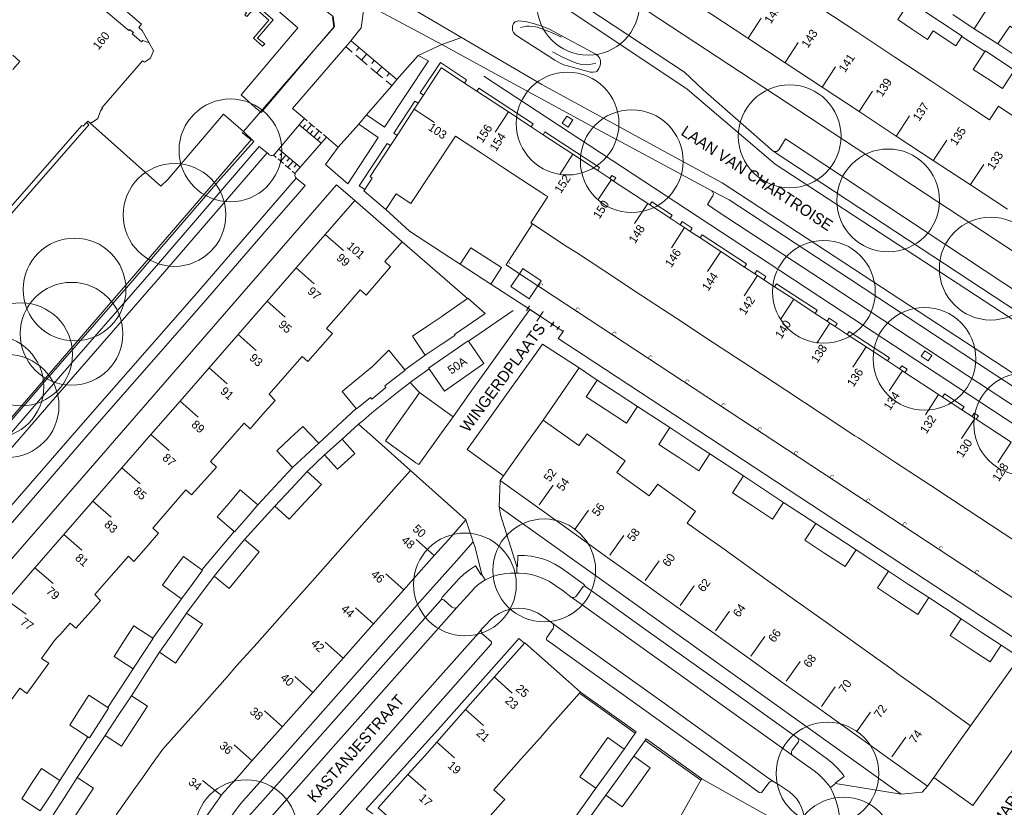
# Model space of a CAD drawing. Header units: metres. Extents: x 134994 to 136506, y 457393 to 459006.
# Tile 11 of 171: x 135295 to 135417, y 457633 to 457731. Entities that reach past the tile are written whole.
import ezdxf
from ezdxf.enums import TextEntityAlignment as Align

# ---------------------------------------------------------------- set-up
doc = ezdxf.new("R2010")
doc.units = ezdxf.units.M
for name, color, linetype, lineweight in [('B-WE-GR-BOOM-S', 250, 'Continuous', 13), ('B-WE-KG_BEBOUWING', 251, 'Continuous', 20), ('B-WE-KG_BEBOUWING TUSSENMUUR', 251, 'Continuous', 5), ('B-WE-KG_HUISNR', 251, 'Continuous', 5), ('B-WE-KG_ONDERGROND_REST', 251, 'Continuous', 5), ('B-WE-KG_STRAATNAAM', 251, 'Continuous', 5)]:
    doc.layers.add(name, color=color, linetype=linetype, lineweight=lineweight)
doc.styles.add('Styledgn000', font='dgn000.shx')

# ---------------------------------------------------------------- blocks, each defined once
blk = doc.blocks.new('SGR-BOOM_02')
blk.add_circle((0, 0), 6.4)

msp = doc.modelspace()

# ---------------------------------------------------------------- linework, layer by layer
at = {"layer": 'B-WE-KG_BEBOUWING', "flags": 128}
for points in [[(135418.58, 457719.16), (135416.55, 457720.51), (135415.43, 457718.82), (135412.85, 457720.53), (135408.24, 457723.57), (135403.62, 457726.62), (135399.01, 457729.67), (135394.39, 457732.71), (135389.78, 457735.76), (135385.17, 457738.81), (135378.46, 457743.23), (135375, 457738.37), (135377.18, 457736.58), (135376.12, 457735.01), (135380.69, 457731.99), (135385.31, 457728.96), (135389.93, 457725.92), (135394.55, 457722.88), (135399.17, 457719.84), (135403.79, 457716.8), (135408.41, 457713.76), (135413.03, 457710.72), (135417.65, 457707.68)], [(135305.36, 457732.28), (135308.16, 457729.93), (135308.27, 457730.04), (135308.73, 457729.7), (135308.58, 457729.53), (135309.75, 457728.53), (135309.9, 457728.69), (135310.7, 457728.38), (135311.25, 457727.39), (135310.85, 457726.49), (135310.11, 457725.98), (135309.89, 457726.15), (135304.81, 457720.31), (135304.89, 457720.21), (135304.65, 457719.94), (135304.32, 457718.97), (135303.53, 457718.46), (135303.46, 457718.54), (135303.33, 457718.42), (135303.06, 457718.66), (135302.89, 457718.47), (135302.47, 457718.01), (135302.3, 457718.11), (135278.78, 457691.23)], [(135415.01, 457732.48), (135413.59, 457730.27), (135413.52, 457730.16), (135410.85, 457731.92)], [(135293.72, 457725.06), (135294.6, 457726.07), (135293.7, 457726.86)], [(135418.1, 457678.68), (135413.75, 457681.54), (135413.59, 457681.65), (135413.24, 457681.87), (135411.98, 457682.7), (135409.54, 457684.3), (135409.07, 457684.61), (135404.88, 457687.36), (135404.56, 457687.57), (135404.21, 457687.8), (135402.71, 457688.79), (135400.05, 457690.54), (135397.68, 457692.09), (135396.19, 457693.07), (135395.53, 457693.5), (135395.18, 457693.73), (135393.68, 457694.72), (135391.02, 457696.47), (135388.64, 457698.02), (135387.29, 457698.91), (135386.5, 457699.43), (135386.15, 457699.66), (135384.89, 457700.49), (135381.93, 457702.43), (135379.37, 457704.12), (135378.12, 457704.93), (135377.42, 457705.39), (135376.86, 457705.76), (135375.62, 457706.57), (135375.2, 457706.85), (135373.1, 457708.23), (135372.84, 457708.4), (135368.58, 457711.19), (135368.29, 457711.38), (135368.1, 457711.51), (135366.59, 457712.5), (135363.51, 457714.52), (135359.79, 457716.96), (135358.29, 457717.95), (135355.47, 457719.79), (135351.51, 457722.39), (135349.99, 457723.39), (135347.95, 457724.73), (135347.12, 457725.28), (135347.06, 457725.19), (135344.89, 457721.89), (135344.88, 457721.88), (135344.23, 457720.88), (135343.74, 457720.15), (135341.59, 457716.88), (135340.76, 457715.61), (135338.22, 457711.76), (135338.49, 457711.56), (135337.58, 457710.15), (135337.46, 457709.97), (135340.18, 457707.64), (135341.46, 457709.6), (135343.32, 457708.38), (135348.86, 457716.79), (135352.1, 457714.66), (135354.87, 457712.84), (135360.14, 457709.39), (135360.36, 457709.25), (135358.24, 457706.01), (135358.48, 457705.85), (135355.17, 457700.76), (135356.83, 457699.66), (135357.27, 457700.31), (135359.56, 457698.77), (135359.14, 457698.15), (135356.83, 457699.66), (135355.75, 457698.05), (135358.04, 457696.51), (135359.14, 457698.15), (135359.73, 457697.76), (135433.71, 457649.19)], [(135292.95, 457659.02), (135296.46, 457663.04), (135300.07, 457667.19), (135303.69, 457671.34), (135307.31, 457675.48), (135310.93, 457679.63), (135314.55, 457683.78), (135318.17, 457687.93), (135321.78, 457692.08), (135325.4, 457696.23), (135329.02, 457700.38), (135332.64, 457704.53), (135336.33, 457708.75), (135342.22, 457703.62), (135340.06, 457701.16), (135340.76, 457700.5), (135339.26, 457698.76), (135337.73, 457696.98), (135337, 457697.65), (135334.9, 457695.25), (135332.81, 457692.85), (135333.56, 457692.21), (135332.01, 457690.47), (135330.46, 457688.73), (135329.76, 457689.35), (135327.66, 457686.96), (135325.67, 457684.68), (135326.4, 457683.88), (135324.84, 457682.11), (135323.28, 457680.36), (135322.52, 457681.06), (135320.43, 457678.66), (135318.35, 457676.27), (135319.09, 457675.59), (135317.55, 457673.86), (135315.98, 457672.11), (135315.28, 457672.73), (135313.2, 457670.35), (135311.14, 457667.97), (135311.87, 457667.34), (135310.32, 457665.56), (135308.8, 457663.82), (135308.11, 457664.49), (135305.98, 457662.04), (135303.95, 457659.71), (135304.65, 457658.99), (135303.1, 457657.24), (135301.56, 457655.51), (135300.86, 457656.15), (135299.67, 457654.79), (135299.29, 457654.4), (135298.88, 457653.97), (135297.28, 457651.77), (135298.19, 457651.17), (135296.78, 457649.23), (135295.44, 457647.4), (135294.57, 457648.04), (135292.54, 457645.24)], [(135444.58, 457649.32), (135439.82, 457652.45), (135435.3, 457655.42), (135430.79, 457658.38), (135426.33, 457661.31), (135426.28, 457661.35), (135421.7, 457664.35), (135417.12, 457667.36), (135412.61, 457670.32), (135408.1, 457673.28), (135403.58, 457676.25), (135399.07, 457679.21), (135398.64, 457679.49), (135394.55, 457682.17), (135390.04, 457685.14), (135385.53, 457688.1), (135381.01, 457691.07), (135376.44, 457694.07), (135371.93, 457697.03), (135367.35, 457700.04), (135363.93, 457702.28), (135362.8, 457703.02), (135358.48, 457705.85)], [(135306.58, 457632.28), (135308.8, 457635.4), (135309.86, 457636.89), (135311.01, 457638.5), (135312.42, 457640.48), (135312.7, 457640.78), (135316.58, 457645.16), (135320.45, 457649.51), (135321.6, 457650.82), (135324.15, 457653.68), (135327.94, 457657.94), (135331.7, 457662.17), (135335.45, 457666.39), (135339.3, 457670.72), (135341.48, 457673.16), (135343.27, 457675.17), (135349.43, 457669.68), (135350.17, 457669.02), (135347.98, 457666.54), (135346.23, 457664.57), (135342.38, 457660.24), (135338.63, 457656.02), (135334.87, 457651.79), (135333.27, 457649.98), (135331.09, 457647.53), (135327.38, 457643.36), (135323.51, 457639.01), (135321.9, 457637.2), (135319.69, 457634.72), (135319.67, 457634.69), (135316.34, 457630.01)]]:
    msp.add_lwpolyline(points, dxfattribs=at)
for points in [[(135407.35, 457732.31), (135409.2, 457731.08), (135411.99, 457729.21), (135411.97, 457729.17), (135411.21, 457728.03), (135408.41, 457729.9), (135407.68, 457728.81), (135405.83, 457730.05), (135403.97, 457731.29), (135405.49, 457733.56)], [(135422.46, 457727.65), (135420.61, 457728.82), (135417.93, 457730.49), (135416.44, 457728.26), (135419.07, 457726.53), (135420.97, 457725.28), (135422.77, 457724.09), (135422.79, 457724.12), (135424.32, 457726.48)], [(135416.71, 457726.19), (135418.53, 457724.99), (135417.01, 457722.7), (135415.2, 457723.9), (135413.38, 457725.1), (135414.84, 457727.31), (135414.9, 457727.39)], [(135353.26, 457698.37), (135354.59, 457700.41), (135350.78, 457702.89), (135349.45, 457700.84)], [(135347.1, 457690.85), (135348.81, 457691.98), (135348.73, 457692.09), (135352.55, 457694.71), (135350.42, 457696.61), (135350.36, 457696.57), (135347.22, 457694.37), (135347.16, 457694.31), (135345.57, 457693.26), (135343.51, 457691.89), (135345.09, 457689.52)], [(135350.45, 457691.32), (135345.52, 457687.91), (135345.58, 457687.81), (135347.49, 457685.05), (135352.42, 457688.47), (135350.49, 457691.25)], [(135336.49, 457682.89), (135334.76, 457685.01), (135336.47, 457686.41), (135338.55, 457688.11), (135340.58, 457690.14), (135342.56, 457687.69), (135342.61, 457687.63), (135340.05, 457685.69), (135340.21, 457685.5), (135338.46, 457684.04), (135338.29, 457684.25), (135336.55, 457682.83)], [(135370.16, 457681.05), (135371.53, 457683.14), (135369.03, 457684.78), (135366.53, 457686.42), (135365.16, 457684.33), (135367.66, 457682.69)], [(135373.02, 457672), (135374.07, 457673.45), (135374.29, 457673.29), (135378.68, 457670.15), (135378.79, 457670.08), (135377.74, 457668.62), (135380.04, 457666.98), (135382.04, 457665.55), (135386.43, 457662.41), (135390.82, 457659.27), (135395.21, 457656.13), (135399.61, 457652.99), (135403.23, 457650.41), (135404, 457649.85), (135408.39, 457646.71), (135413.06, 457643.38), (135409.85, 457638.89), (135408.46, 457636.94), (135407.7, 457635.86), (135403.02, 457639.19), (135398.63, 457642.33), (135396.29, 457644), (135394.23, 457645.47), (135389.84, 457648.61), (135385.45, 457651.75), (135381.05, 457654.89), (135376.66, 457658.03), (135372.26, 457661.16), (135367.87, 457664.3), (135363.48, 457667.44), (135359.08, 457670.58), (135354.42, 457673.91), (135354.85, 457674.51), (135357.56, 457678.31), (135359.8, 457681.44), (135364.25, 457678.27), (135365.29, 457679.73), (135365.5, 457679.57), (135369.9, 457676.43), (135370.01, 457676.36), (135368.96, 457674.9)], [(135328.23, 457679.13), (135326.6, 457677.61), (135328.57, 457675.51), (135330.2, 457677.03), (135331.83, 457678.54), (135329.85, 457680.65)], [(135380.57, 457677.22), (135378.06, 457678.86), (135375.56, 457680.5), (135374.19, 457678.41), (135376.69, 457676.77), (135379.2, 457675.13)], [(135334.73, 457679.07), (135336.33, 457677.29), (135334.15, 457675.32), (135332.54, 457677.1)], [(135328.39, 457672.89), (135326.38, 457670.73), (135328.13, 457669.09), (135330.14, 457671.25), (135332.16, 457673.41), (135330.4, 457675.04)], [(135383.37, 457672.39), (135385.87, 457670.75), (135388.38, 457669.1), (135389.75, 457671.19), (135387.24, 457672.84), (135384.74, 457674.48)], [(135320.61, 457671.06), (135322.05, 457672.74), (135324.23, 457670.88), (135322.78, 457669.2), (135321.34, 457667.51), (135321.28, 457667.56), (135319.17, 457669.37)], [(135393.77, 457668.56), (135392.4, 457666.47), (135394.91, 457664.83), (135397.41, 457663.19), (135398.78, 457665.28), (135396.28, 457666.92)], [(135324.42, 457665.02), (135322.53, 457662.74), (135320.65, 457660.47), (135318.8, 457662), (135320.68, 457664.27), (135322.57, 457666.55)], [(135313.67, 457662.69), (135312.36, 457660.9), (135314.74, 457659.17), (135316.04, 457660.95), (135317.35, 457662.74), (135317.25, 457662.81), (135314.97, 457664.47)], [(135402.83, 457662.62), (135401.46, 457660.53), (135403.96, 457658.89), (135406.46, 457657.24), (135407.84, 457659.34), (135405.33, 457660.98)], [(135317.33, 457656.02), (135315.36, 457657.38), (135313.68, 457654.95), (135312.01, 457652.53), (135313.97, 457651.15), (135315.66, 457653.59)], [(135411.87, 457656.7), (135410.5, 457654.61), (135413, 457652.97), (135415.49, 457651.32), (135416.87, 457653.41), (135414.37, 457655.05)], [(135307.56, 457653.9), (135306.34, 457651.99), (135308.71, 457650.47), (135308.85, 457650.67), (135309.96, 457652.36), (135311.18, 457654.21), (135311.21, 457654.26), (135311.18, 457654.28), (135308.79, 457655.81)], [(135351.15, 457629.9), (135349.81, 457631.1), (135346.17, 457627), (135345.85, 457627.28), (135339.25, 457633.14), (135342.95, 457637.31), (135344.99, 457639.61), (135346.54, 457641.35), (135350.12, 457645.39), (135351.67, 457647.14), (135353.7, 457649.43), (135357.46, 457653.65), (135357.52, 457653.72), (135362.59, 457649.23), (135364.45, 457647.57), (135364.32, 457647.42), (135360.64, 457643.28), (135359.45, 457641.93), (135357.05, 457639.24), (135353.66, 457635.41), (135354.44, 457634.71), (135355, 457634.21), (135354.82, 457634), (135351.22, 457629.97)], [(135304.46, 457643.73), (135305.65, 457645.58), (135305.57, 457645.64), (135303.2, 457647.17), (135302, 457645.32), (135300.81, 457643.46), (135303.07, 457642), (135303.27, 457641.87)], [(135310.5, 457645.8), (135308.49, 457647.1), (135306.86, 457644.64), (135305.24, 457642.17), (135307.24, 457640.85), (135308.87, 457643.32)], [(135369.88, 457640.48), (135367.86, 457641.92), (135366.11, 457639.48), (135364.36, 457637.04), (135366.37, 457635.6), (135368.13, 457638.04)], [(135373.12, 457638.15), (135371.11, 457639.6), (135369.36, 457637.16), (135367.61, 457634.72), (135369.62, 457633.28), (135371.37, 457635.71)], [(135296.06, 457636.18), (135294.82, 457634.3), (135297.14, 457632.77), (135298.36, 457634.67), (135299.59, 457636.56), (135297.3, 457638.07)], [(135300.54, 457630.67), (135302.15, 457633.14), (135303.76, 457635.62), (135301.75, 457636.92), (135300.14, 457634.45), (135298.53, 457631.97)], [(135379.56, 457636.79), (135383.54, 457634.54), (135387.61, 457632.24), (135387.56, 457632.16), (135384.78, 457627.23), (135382.12, 457622.53), (135379.43, 457617.76), (135376.81, 457613.13), (135376.27, 457612.17), (135374.06, 457608.28), (135366, 457612.84), (135368.7, 457617.61), (135367.14, 457618.5), (135367.18, 457618.57), (135368.03, 457620.06), (135369.81, 457623.2), (135371.3, 457625.84), (135372.51, 457627.97), (135372.64, 457628.22), (135374.18, 457627.34), (135374.2, 457627.34), (135374.52, 457627.91), (135376.73, 457631.79), (135379.45, 457636.6)]]:
    msp.add_lwpolyline(points, close=True, dxfattribs=at)
at = {"layer": 'B-WE-KG_BEBOUWING TUSSENMUUR'}
for p, q in [((135385.32, 457728.96), (135386.96, 457731.47)), ((135389.94, 457725.93), (135391.59, 457728.44)), ((135394.56, 457722.89), (135396.21, 457725.4)), ((135399.18, 457719.86), (135400.83, 457722.37)), ((135343.74, 457720.15), (135346.25, 457718.5)), ((135355.47, 457719.79), (135353.83, 457717.29)), ((135403.81, 457716.82), (135405.45, 457719.33)), ((135408.43, 457713.79), (135410.08, 457716.3)), ((135363.51, 457714.52), (135361.86, 457712.01)), ((135413.05, 457710.75), (135414.7, 457713.26)), ((135368.29, 457711.38), (135366.65, 457708.88)), ((135372.84, 457708.4), (135371.19, 457705.9)), ((135332.64, 457704.53), (135334.9, 457702.56)), ((135377.42, 457705.39), (135375.77, 457702.89)), ((135381.93, 457702.43), (135380.28, 457699.93)), ((135329.02, 457700.38), (135331.28, 457698.41)), ((135386.5, 457699.43), (135384.86, 457696.92)), ((135325.4, 457696.23), (135327.66, 457694.26)), ((135391.02, 457696.47), (135389.37, 457693.96)), ((135395.53, 457693.5), (135393.89, 457690.99)), ((135321.78, 457692.08), (135324.04, 457690.11)), ((135400.05, 457690.54), (135398.4, 457688.03)), ((135318.16, 457687.93), (135320.42, 457685.96)), ((135404.56, 457687.57), (135402.91, 457685.07)), ((135314.55, 457683.78), (135316.81, 457681.81)), ((135409.07, 457684.61), (135407.43, 457682.1)), ((135413.59, 457681.65), (135411.94, 457679.14)), ((135310.93, 457679.63), (135313.19, 457677.66)), ((135418.1, 457678.68), (135416.45, 457676.17)), ((135307.31, 457675.48), (135309.57, 457673.51)), ((135359.3, 457670.89), (135361.05, 457673.33)), ((135303.69, 457671.34), (135305.95, 457669.36)), ((135363.7, 457667.75), (135365.44, 457670.2)), ((135300.07, 457667.19), (135302.33, 457665.22)), ((135346.23, 457664.58), (135343.98, 457666.57)), ((135368.09, 457664.61), (135369.84, 457667.06)), ((135296.46, 457663.04), (135298.72, 457661.07)), ((135372.49, 457661.48), (135374.23, 457663.92)), ((135342.44, 457660.31), (135340.2, 457662.31)), ((135376.88, 457658.34), (135378.62, 457660.78)), ((135292.96, 457659.02), (135295.38, 457657.25)), ((135338.66, 457656.05), (135336.42, 457658.04)), ((135381.27, 457655.2), (135383.02, 457657.64)), ((135385.67, 457652.06), (135387.41, 457654.5)), ((135334.88, 457651.79), (135332.63, 457653.78)), ((135390.06, 457648.92), (135391.81, 457651.36)), ((135331.09, 457647.52), (135328.85, 457649.52)), ((135353.68, 457649.45), (135355.93, 457647.45)), ((135394.46, 457645.78), (135396.2, 457648.22)), ((135327.31, 457643.26), (135325.07, 457645.25)), ((135350.1, 457645.41), (135352.35, 457643.41)), ((135398.85, 457642.64), (135400.59, 457645.08)), ((135403.24, 457639.5), (135404.99, 457641.95)), ((135323.52, 457639), (135321.28, 457640.99)), ((135346.52, 457641.37), (135348.76, 457639.38)), ((135342.93, 457637.33), (135345.18, 457635.34)), ((135319.7, 457634.69), (135317.36, 457636.56))]:
    msp.add_line(p, q, dxfattribs=at)
at = {"layer": 'B-WE-KG_ONDERGROND_REST'}
for p, q in [((135362.38, 457734.65), (135377.39, 457724.74)), ((135337.55, 457733.35), (135347.17, 457728.2)), ((135333.53, 457731.59), (135333.71, 457730.36)), ((135331.4, 457727.65), (135333.71, 457730.36)), ((135347.17, 457728.2), (135349.62, 457729.06)), ((135413.52, 457730.16), (135416.44, 457728.26)), ((135335.99, 457727.25), (135335.28, 457727.85)), ((135341.58, 457723.82), (135335.93, 457728.61)), ((135336.87, 457727.82), (135336.55, 457727.43)), ((135360.28, 457726.87), (135357.32, 457728.76)), ((135331.4, 457727.65), (135324.57, 457719.79)), ((135337.87, 457725.66), (135336.46, 457726.85)), ((135337.81, 457727.02), (135337.17, 457726.25)), ((135341.58, 457723.82), (135344.23, 457726.83)), ((135345.49, 457726.15), (135344.23, 457726.83)), ((135338.75, 457726.22), (135338.43, 457725.84)), ((135339.7, 457725.42), (135339.05, 457724.66)), ((135346.99, 457725.95), (135344.49, 457722.16)), ((135350.26, 457723.8), (135346.99, 457725.95)), ((135339.76, 457724.06), (135338.34, 457725.26)), ((135340.64, 457724.62), (135340.32, 457724.24)), ((135340.93, 457723.07), (135340.23, 457723.66)), ((135350.26, 457723.8), (135349.99, 457723.39)), ((135344.89, 457721.89), (135344.49, 457722.16)), ((135351.76, 457722.77), (135351.51, 457722.39)), ((135358.54, 457718.33), (135351.76, 457722.77)), ((135343.82, 457721.15), (135341.18, 457717.14)), ((135324.57, 457719.79), (135322.45, 457717.35)), ((135336.81, 457718.29), (135337.8, 457719.43)), ((135329.39, 457718.2), (135332.14, 457715.91)), ((135329.86, 457717.81), (135330.18, 457718.2)), ((135330.04, 457718.96), (135330.38, 457718.67)), ((135330.31, 457717.43), (135330.95, 457718.2)), ((135330.61, 457718.48), (135331.3, 457717.91)), ((135334.27, 457715.4), (135336.81, 457718.29)), ((135358.54, 457718.33), (135358.29, 457717.95)), ((135323.76, 457716.13), (135322.45, 457717.35)), ((135330.77, 457717.05), (135331.09, 457717.44)), ((135331.23, 457716.67), (135331.87, 457717.44)), ((135331.52, 457717.72), (135332.21, 457717.16)), ((135332.44, 457716.97), (135332.79, 457716.67)), ((135341.59, 457716.88), (135341.18, 457717.14)), ((135360.02, 457717.32), (135359.79, 457716.96)), ((135366.83, 457712.88), (135360.02, 457717.32)), ((135325.39, 457714.7), (135324.42, 457715.48)), ((135331.68, 457716.29), (135332, 457716.68)), ((135340.36, 457715.88), (135336.88, 457710.61)), ((135389.15, 457715.07), (135389.98, 457716.43)), ((135389.98, 457716.43), (135419.63, 457696.87)), ((135326.54, 457714.14), (135326.2, 457714.43)), ((135329.52, 457712.9), (135326.86, 457715.18)), ((135327.3, 457714.8), (135326.98, 457714.42)), ((135327.75, 457714.42), (135327.1, 457713.66)), ((135332.67, 457713.25), (135334.27, 457715.4)), ((135419.01, 457694.84), (135388.47, 457714.92)), ((135327.43, 457713.38), (135326.76, 457713.95)), ((135328.32, 457712.61), (135327.65, 457713.18)), ((135328.19, 457714.04), (135327.86, 457713.66)), ((135328.63, 457713.66), (135327.98, 457712.9)), ((135329.08, 457713.28), (135328.75, 457712.9)), ((135328.9, 457712.11), (135328.54, 457712.42)), ((135366.83, 457712.88), (135366.59, 457712.5)), ((135368.35, 457711.9), (135368.1, 457711.51)), ((135368.83, 457711.58), (135368.35, 457711.9)), ((135337.58, 457710.15), (135336.88, 457710.61)), ((135368.83, 457711.58), (135368.58, 457711.19)), ((135380.8, 457709.98), (135382.96, 457708.85)), ((135373.35, 457708.6), (135373.1, 457708.23)), ((135375.88, 457706.96), (135373.35, 457708.6)), ((135375.88, 457706.96), (135375.62, 457706.57)), ((135377.11, 457706.14), (135376.86, 457705.76)), ((135378.38, 457705.33), (135377.11, 457706.14)), ((135378.38, 457705.33), (135378.12, 457704.93)), ((135379.62, 457704.5), (135379.37, 457704.12)), ((135385.14, 457700.87), (135379.62, 457704.5)), ((135350.36, 457696.57), (135342.22, 457703.62)), ((135348.15, 457701.68), (135349.45, 457700.84)), ((135385.14, 457700.87), (135384.89, 457700.49)), ((135386.4, 457700.05), (135386.15, 457699.66)), ((135387.55, 457699.3), (135386.4, 457700.05)), ((135387.55, 457699.3), (135387.29, 457698.91)), ((135388.89, 457698.4), (135388.64, 457698.02)), ((135393.93, 457695.1), (135388.89, 457698.4)), ((135350.49, 457691.25), (135356.07, 457695.07)), ((135357.47, 457694.27), (135358.12, 457695.21)), ((135357.71, 457695.05), (135358.11, 457695.65)), ((135357.91, 457695.35), (135360.92, 457693.36)), ((135359.02, 457693.75), (135359.81, 457694.96)), ((135393.93, 457695.1), (135393.68, 457694.72)), ((135360.72, 457693.05), (135361.12, 457693.66)), ((135360.98, 457693.17), (135361.14, 457693.42)), ((135395.44, 457694.11), (135395.18, 457693.73)), ((135396.44, 457693.44), (135395.44, 457694.11)), ((135396.44, 457693.44), (135396.19, 457693.07)), ((135360.92, 457693.36), (135362.27, 457692.48)), ((135361.06, 457693.29), (135362.27, 457692.48)), ((135361.5, 457692.65), (135361.83, 457693.13)), ((135362.19, 457692.36), (135362.35, 457692.6)), ((135397.94, 457692.47), (135397.68, 457692.09)), ((135402.97, 457689.18), (135397.94, 457692.47)), ((135364.3, 457687.92), (135359.72, 457690.87)), ((135342.56, 457687.69), (135345.09, 457689.52)), ((135402.97, 457689.18), (135402.71, 457688.79)), ((135404.48, 457688.2), (135404.21, 457687.8)), ((135405.14, 457687.77), (135404.48, 457688.2)), ((135405.14, 457687.77), (135404.88, 457687.36)), ((135412.25, 457683.1), (135409.8, 457684.7)), ((135331.83, 457678.54), (135336.49, 457682.89)), ((135371.53, 457683.14), (135375.56, 457680.5)), ((135412.25, 457683.1), (135411.98, 457682.7)), ((135413.51, 457682.28), (135413.24, 457681.87)), ((135414.02, 457681.95), (135413.51, 457682.28)), ((135414.02, 457681.95), (135413.75, 457681.54)), ((135334.73, 457679.07), (135336.78, 457680.92)), ((135338.91, 457679.04), (135343.27, 457675.17)), ((135332.54, 457677.1), (135330.4, 457675.04)), ((135380.57, 457677.22), (135384.74, 457674.48)), ((135324.23, 457670.88), (135328.57, 457675.51)), ((135343.95, 457676.13), (135344.3, 457675.89)), ((135322.57, 457666.55), (135326.38, 457670.73)), ((135354.3, 457670.65), (135354.46, 457669.64)), ((135389.75, 457671.19), (135393.77, 457668.56)), ((135354.46, 457669.64), (135356.52, 457663.19)), ((135317.25, 457662.81), (135321.28, 457667.56)), ((135398.78, 457665.28), (135402.83, 457662.62)), ((135363.94, 457659.55), (135364.76, 457660.71)), ((135367.63, 457661.11), (135373.36, 457657.02)), ((135311.18, 457654.28), (135314.74, 457659.17)), ((135347.42, 457659.04), (135348.43, 457658.14)), ((135364.95, 457658.23), (135363.26, 457659.42)), ((135407.84, 457659.34), (135411.87, 457656.7)), ((135335.95, 457646.53), (135347.02, 457658.99)), ((135349.05, 457658.11), (135337.35, 457644.96)), ((135364.95, 457658.23), (135371.4, 457653.62)), ((135360.24, 457654.36), (135361.03, 457655.48)), ((135361, 457656.1), (135361.84, 457655.49)), ((135352.16, 457654.86), (135353.26, 457653.9)), ((135360.33, 457653.99), (135374.54, 457643.82)), ((135419.16, 457651.89), (135413.06, 457643.38)), ((135305.57, 457645.64), (135308.71, 457650.47)), ((135335.26, 457648.48), (135327.61, 457639.86)), ((135364.32, 457647.42), (135371.26, 457642.46)), ((135364.45, 457647.57), (135371.38, 457642.63)), ((135328.32, 457637.93), (135335.95, 457646.53)), ((135333.96, 457641.13), (135337.35, 457644.96)), ((135299.59, 457636.56), (135303.07, 457642)), ((135301.75, 457636.92), (135305.24, 457642.17)), ((135369.88, 457640.48), (135371.26, 457642.46)), ((135371.38, 457642.63), (135371.26, 457642.46)), ((135333.96, 457641.13), (135329.64, 457636.25)), ((135372.5, 457641.56), (135371.11, 457639.6)), ((135372.62, 457641.73), (135372.5, 457641.56)), ((135379.45, 457636.6), (135372.5, 457641.56)), ((135379.56, 457636.79), (135372.62, 457641.73)), ((135391.6, 457641.39), (135390.83, 457640.34)), ((135328.32, 457637.93), (135323.13, 457632.11)), ((135333.97, 457634.87), (135335.07, 457636.12)), ((135387.92, 457636.29), (135387.1, 457635.14)), ((135396.23, 457636.18), (135404.4, 457634.87)), ((135333.97, 457634.87), (135330.7, 457631.2)), ((135363.62, 457631.74), (135366.37, 457635.6)), ((135367.61, 457634.72), (135364.84, 457630.86))]:
    msp.add_line(p, q, dxfattribs=at)
at = {"layer": 'B-WE-KG_ONDERGROND_REST', "flags": 128}
for points in [[(135426.73, 457701.71), (135424.58, 457698.37), (135354.25, 457744.6), (135309.26, 457787.28), (135312.03, 457790.19)], [(135319.21, 457743.02), (135317.2, 457740.72), (135329.24, 457730.25), (135322.16, 457721.91), (135323.91, 457720.36), (135324.57, 457719.79)], [(135333.71, 457730.36), (135333.78, 457730.44), (135333.61, 457731.67), (135329.43, 457734.98), (135324.46, 457738.8), (135322.18, 457740.71), (135320.6, 457741.99), (135319.35, 457743.05)], [(135336.09, 457737.15), (135343.79, 457732.47), (135349.62, 457729.06)], [(135303.27, 457734.75), (135305.07, 457734.08), (135305.64, 457733.54), (135306.02, 457733.94), (135309.73, 457730.71), (135309.43, 457730.3), (135309.83, 457729.94), (135310.7, 457728.38)], [(135432.89, 457685.43), (135426.75, 457688.42), (135388.71, 457713.31), (135377.74, 457722.63), (135359.37, 457734.93)], [(135321.69, 457733.09), (135321.97, 457733.38), (135323.06, 457732.47), (135323.59, 457733), (135323.39, 457733.16), (135323.62, 457733.48), (135326.15, 457731.27), (135324.22, 457729), (135325.1, 457728.27), (135324.83, 457727.99), (135323.7, 457728.97), (135325.63, 457731.23), (135323.86, 457732.74), (135322.88, 457731.66), (135322.64, 457731.86), (135322.81, 457732.14), (135321.69, 457733.09)], [(135337.55, 457733.35), (135337.11, 457730.25), (135335.85, 457728.65)], [(135333.71, 457730.36), (135333.71, 457730.31), (135331.4, 457727.65)], [(135361.43, 457729.66), (135360.57, 457730.1), (135359.65, 457730.48), (135358.71, 457730.78), (135357.75, 457731.01), (135356.78, 457731.15), (135356.54, 457731.11), (135356.29, 457731), (135356.09, 457730.82), (135355.99, 457730.46), (135355.96, 457730.09), (135355.99, 457729.95), (135356.09, 457729.69), (135356.26, 457729.47), (135356.49, 457729.3), (135357.32, 457728.76)], [(135356.98, 457730.31), (135357.71, 457730.48), (135358.05, 457730.49), (135358.59, 457730.45), (135359.11, 457730.33), (135359.61, 457730.13), (135360.82, 457729.69), (135362.1, 457729.09)], [(135349.62, 457729.06), (135359.62, 457723.21), (135374.93, 457714.85), (135382.08, 457710.95), (135426.49, 457681.91), (135442.83, 457671.18), (135445, 457669.71), (135446.28, 457668.5), (135453.68, 457661.99), (135452.52, 457661.04)], [(135360.28, 457726.87), (135361.24, 457726.25), (135361.83, 457725.9), (135362.46, 457725.63), (135362.81, 457725.52), (135365.69, 457724.75), (135366.02, 457724.73), (135366.34, 457724.79), (135366.5, 457724.85), (135366.73, 457725.19), (135366.9, 457725.57), (135366.96, 457725.86), (135366.95, 457726.16), (135366.86, 457726.44), (135366.8, 457726.54), (135366.61, 457726.79), (135366.36, 457726.98), (135361.43, 457729.66)], [(135414.84, 457727.31), (135411.97, 457729.17)], [(135330.06, 457718.99), (135328.56, 457720.22), (135335.08, 457727.77), (135335.2, 457727.9)], [(135335.2, 457727.9), (135335.85, 457728.65)], [(135344.23, 457726.83), (135346.7, 457727.98)], [(135346.7, 457727.98), (135347.17, 457728.2)], [(135380.8, 457709.98), (135371.17, 457715.18), (135366, 457717.95), (135352.4, 457725.31), (135347.17, 457728.2)], [(135324.57, 457719.79), (135324.65, 457719.72), (135331.4, 457727.65)], [(135366.36, 457725.86), (135365.62, 457725.7), (135365.17, 457725.68), (135364.61, 457725.72), (135364.06, 457725.84), (135363.54, 457726.04), (135362.27, 457726.57), (135360.95, 457727.29)], [(135345.49, 457726.15), (135340.03, 457717.88), (135337.8, 457719.43)], [(135466.13, 457649.58), (135458.77, 457654.41), (135439.15, 457667.31), (135424.49, 457676.94), (135411.53, 457685.45), (135395.73, 457695.82), (135387.69, 457701.1), (135377.65, 457707.69), (135352.4, 457724.25)], [(135377.39, 457724.74), (135379.73, 457722.54), (135388.47, 457714.92)], [(135337.8, 457719.43), (135340.89, 457723.02)], [(135340.89, 457723.02), (135341.58, 457723.82)], [(135344.23, 457720.88), (135343.82, 457721.15)], [(135303.33, 457718.42), (135312.17, 457710.54), (135313.02, 457711.37), (135319.95, 457719.53), (135321.8, 457717.95), (135322.45, 457717.35)], [(135362.16, 457718.38), (135362.93, 457717.89), (135363.5, 457718.8), (135362.73, 457719.28), (135362.16, 457718.38)], [(135279.14, 457690.66), (135303.2, 457718.19), (135302.89, 457718.47)], [(135325.67, 457714.45), (135325.85, 457714.37), (135326.04, 457714.37), (135326.22, 457714.44), (135326.36, 457714.58), (135330.06, 457718.99)], [(135336.81, 457718.29), (135339.23, 457716.62), (135335.44, 457710.85), (135332.67, 457713.25)], [(135322.45, 457717.35), (135322.32, 457717.2), (135323.43, 457716.33), (135290.7, 457678.46), (135285.53, 457682.93)], [(135225.86, 457592.09), (135229.09, 457596.23), (135237.63, 457607.93), (135241.48, 457613.18), (135245.73, 457618.92), (135249.92, 457624.71), (135250.74, 457625.81), (135259.28, 457637.53), (135261.86, 457641), (135264.42, 457644.49), (135267.97, 457649.19), (135273.53, 457656.65), (135279.03, 457664.16), (135281.9, 457668.11), (135282.26, 457668.53), (135282.64, 457668.94), (135289.86, 457677.19), (135297.62, 457686.16), (135307.86, 457697.89), (135319.28, 457711.14), (135323.76, 457716.13)], [(135324.42, 457715.48), (135311.86, 457700.93), (135297.94, 457684.98), (135283.56, 457668.38), (135282.57, 457667.28), (135279.96, 457663.71)], [(135329.02, 457711.55), (135329.01, 457711.56), (135328.93, 457711.68), (135328.87, 457711.88), (135328.89, 457712.09), (135328.99, 457712.28), (135332.78, 457716.66)], [(135332.78, 457716.66), (135334.27, 457715.4)], [(135340.76, 457715.61), (135340.36, 457715.88)], [(135325.39, 457714.7), (135312.35, 457699.59), (135298.43, 457683.64), (135284.05, 457667.04), (135283.06, 457665.93), (135276.71, 457657.24), (135270.86, 457649.1), (135263.42, 457638.89), (135260.84, 457635.41), (135251.89, 457623.11), (135247.5, 457617.05), (135241.31, 457608.66)], [(135325.39, 457714.7), (135325.57, 457714.56), (135325.67, 457714.45)], [(135388.47, 457714.92), (135388.67, 457714.86), (135388.88, 457714.88), (135389.06, 457714.98), (135389.15, 457715.07)], [(135231.82, 457587.84), (135240.61, 457599.74), (135247.76, 457609.38), (135250.14, 457612.71), (135257.78, 457623.18), (135262.98, 457630.28), (135267.29, 457636.27), (135273.15, 457644.37), (135275.51, 457647.53), (135286.07, 457661.99), (135287.34, 457663.63), (135288.68, 457665.23), (135289.33, 457665.97), (135302.48, 457681.09), (135316.34, 457696.92), (135323.75, 457705.45), (135329.02, 457711.55)], [(135256.73, 457614.33), (135290.61, 457660.72), (135292.41, 457662.84), (135334.04, 457710.71), (135336.33, 457708.75)], [(135329.02, 457711.55), (135330.16, 457710.63), (135329.47, 457709.87)], [(135285.79, 457659.17), (135287.2, 457661.09), (135288.47, 457662.74), (135289.81, 457664.34), (135290.46, 457665.08), (135303.61, 457680.2), (135317.48, 457696.03), (135324.88, 457704.56), (135329.47, 457709.87)], [(135425.38, 457678.63), (135412.7, 457686.96), (135396.88, 457697.36), (135381.6, 457707.35), (135380.28, 457708.26), (135380.79, 457709.11), (135380.94, 457709.36)], [(135380.94, 457709.36), (135381.01, 457709.54), (135380.99, 457709.73), (135380.9, 457709.9), (135380.8, 457709.98)], [(135426.79, 457680.08), (135413.8, 457688.62), (135397.98, 457699.03), (135382.96, 457708.85)], [(135340.18, 457707.64), (135343.15, 457704.94), (135348.15, 457701.68)], [(135353.26, 457698.37), (135357.51, 457695.62), (135357.91, 457695.35)], [(135357.91, 457695.35), (135358.12, 457695.21)], [(135358.12, 457695.21), (135360.92, 457693.36)], [(135352.77, 457687.72), (135353.81, 457689.17), (135357.47, 457694.27)], [(135362.27, 457692.48), (135361.68, 457691.6), (135364.78, 457689.56), (135420.12, 457653.25)], [(135359.72, 457690.87), (135358.73, 457689.47), (135356.81, 457686.82), (135355.43, 457684.89)], [(135407.78, 457688.82), (135406.9, 457689.39), (135407.34, 457690.06), (135408.21, 457689.49), (135407.78, 457688.82)], [(135343.22, 457686.11), (135343.74, 457686.47), (135345.58, 457687.81)], [(135348.57, 457681.83), (135350.84, 457685.03), (135352.77, 457687.72)], [(135359.8, 457681.44), (135364.3, 457687.92)], [(135364.3, 457687.92), (135366.53, 457686.42)], [(135336.78, 457680.92), (135337.33, 457681.36), (135338.45, 457682.32), (135341.55, 457684.84), (135343.22, 457686.11)], [(135343.22, 457686.11), (135344.17, 457685.08), (135344.37, 457684.86)], [(135344.37, 457684.86), (135343.98, 457684.26), (135340.13, 457678.86), (135343.95, 457676.13)], [(135344.37, 457684.86), (135348.57, 457681.83)], [(135354.85, 457674.51), (135350.34, 457677.76), (135351.48, 457679.37), (135355.43, 457684.89)], [(135409.8, 457684.7), (135409.54, 457684.3)], [(135348.57, 457681.83), (135347.14, 457679.84), (135344.3, 457675.89)], [(135336.78, 457680.92), (135338.91, 457679.04)], [(135354.42, 457673.91), (135354.3, 457670.65)], [(135354.3, 457670.65), (135367.63, 457661.11)], [(135351.09, 457666.29), (135350.17, 457669.02)], [(135335.26, 457648.48), (135345.76, 457660.3), (135349, 457663.93), (135351.09, 457666.29)], [(135351.09, 457666.29), (135351.31, 457665.58), (135352.16, 457662.19)], [(135356.52, 457663.19), (135356.61, 457663.19), (135356.65, 457664.56)], [(135356.65, 457664.56), (135357.47, 457664.57), (135358.29, 457664.49), (135359.1, 457664.34), (135359.89, 457664.11), (135360.35, 457663.94)], [(135351.36, 457663.3), (135350.61, 457662.8), (135349.9, 457662.24), (135349.25, 457661.62), (135349.03, 457661.38)], [(135352.16, 457662.19), (135352.06, 457662.17), (135351.36, 457663.3)], [(135356.52, 457662.39), (135356.52, 457663.19)], [(135360.35, 457663.94), (135361.23, 457663.49), (135362.08, 457662.98), (135362.65, 457662.58)], [(135318.8, 457662), (135315.36, 457657.38)], [(135350.81, 457660.07), (135351.28, 457660.57), (135351.83, 457661.04), (135352.42, 457661.44), (135352.58, 457661.53)], [(135352.58, 457661.53), (135352.16, 457662.19)], [(135356.52, 457662.39), (135355.73, 457662.39), (135354.95, 457662.31), (135354.17, 457662.15), (135353.42, 457661.91), (135352.7, 457661.6), (135352.58, 457661.53)], [(135361.26, 457660.89), (135360.58, 457661.33), (135359.87, 457661.69), (135359.12, 457661.98), (135358.35, 457662.2), (135357.55, 457662.33), (135356.76, 457662.39), (135356.52, 457662.39)], [(135362.65, 457662.58), (135364.78, 457661.06), (135365.11, 457660.68)], [(135347.02, 457658.99), (135347.27, 457659.41), (135349.03, 457661.38)], [(135363.26, 457659.42), (135362.28, 457660.17), (135361.26, 457660.89)], [(135364.76, 457660.71), (135364.96, 457660.74), (135365.1, 457660.69), (135365.11, 457660.68)], [(135365.11, 457660.68), (135367.11, 457659.27), (135372.6, 457655.34), (135382.36, 457648.37), (135391.53, 457641.82)], [(135347.02, 457658.99), (135347.14, 457659.08), (135347.28, 457659.1), (135347.42, 457659.04)], [(135349.05, 457658.11), (135349.41, 457658.52), (135350.81, 457660.07)], [(135363.26, 457659.42), (135363.43, 457659.35), (135363.63, 457659.35), (135363.81, 457659.42), (135363.94, 457659.55)], [(135348.43, 457658.14), (135348.61, 457658.05), (135348.81, 457658.03), (135349.05, 457658.11)], [(135359.72, 457657.04), (135359.18, 457657.39), (135358.61, 457657.66), (135358, 457657.85), (135357.38, 457657.97), (135356.75, 457658), (135356.12, 457657.96), (135355.5, 457657.84), (135354.9, 457657.64), (135354.33, 457657.37), (135353.79, 457657.03), (135353.37, 457656.68)], [(135353.37, 457656.68), (135352.5, 457655.78), (135352.21, 457655.48)], [(135361, 457656.1), (135359.9, 457656.89), (135359.72, 457657.04)], [(135373.36, 457657.02), (135383.48, 457649.79), (135391.66, 457643.94), (135403.34, 457635.61), (135404.4, 457634.87)], [(135352.21, 457655.48), (135351.74, 457654.92), (135344.31, 457646.56), (135340.47, 457642.21), (135335.07, 457636.12)], [(135352.21, 457655.48), (135352.11, 457655.3), (135352.09, 457655.1), (135352.16, 457654.86)], [(135361.03, 457655.48), (135361.1, 457655.66), (135361.1, 457655.86), (135361, 457656.1)], [(135388.6, 457636.37), (135387.92, 457636.83), (135374.87, 457646.17), (135361.84, 457655.49)], [(135357.46, 457653.65), (135356.77, 457654.25), (135356.26, 457653.66), (135347.03, 457643.3)], [(135360.33, 457653.99), (135360.23, 457654.09), (135360.2, 457654.23), (135360.24, 457654.36)], [(135353.28, 457653.49), (135346.03, 457645.32), (135336.7, 457634.8), (135335.35, 457633.27)], [(135353.26, 457653.9), (135353.34, 457653.77), (135353.35, 457653.62), (135353.28, 457653.49)], [(135371.4, 457653.62), (135377.48, 457649.28), (135380.95, 457646.79), (135390.94, 457639.63)], [(135416.87, 457653.41), (135417.8, 457652.78), (135419.16, 457651.89)], [(135308.49, 457647.1), (135310.26, 457649.85), (135312.01, 457652.53)], [(135408.46, 457636.94), (135413.35, 457633.43), (135416.1, 457637.31), (135423.14, 457647.19), (135424.3, 457648.82)], [(135347.03, 457643.3), (135337.76, 457632.99), (135338.57, 457632.42)], [(135386.72, 457635.08), (135384.21, 457636.9), (135374.54, 457643.82)], [(135391.53, 457641.82), (135392, 457641.59), (135395.21, 457639.23)], [(135391.53, 457641.82), (135391.63, 457641.71), (135391.67, 457641.57), (135391.63, 457641.43), (135391.6, 457641.39)], [(135327.61, 457639.86), (135322.39, 457634), (135321.9, 457633.45), (135320.9, 457632.09)], [(135390.83, 457640.34), (135390.74, 457640.16), (135390.73, 457639.96), (135390.8, 457639.77), (135390.94, 457639.63)], [(135390.94, 457639.63), (135391.71, 457639.08), (135393.38, 457637.91)], [(135395.21, 457639.23), (135395.9, 457638.67), (135396.52, 457638.06), (135397.09, 457637.39), (135397.32, 457637.08)], [(135393.38, 457637.91), (135394.09, 457637.35), (135394.73, 457636.74), (135395.31, 457636.07), (135395.6, 457635.7)], [(135397.32, 457637.08), (135396.19, 457636.25), (135396.23, 457636.18)], [(135329.64, 457636.25), (135324.91, 457630.93), (135324.42, 457630.28)], [(135388.6, 457636.37), (135388.41, 457636.46), (135388.22, 457636.46), (135388.03, 457636.39), (135387.92, 457636.29)], [(135390.48, 457635.14), (135389.25, 457635.98), (135388.6, 457636.37)], [(135396.23, 457636.18), (135395.6, 457635.7)], [(135404.4, 457634.87), (135407.04, 457635.1), (135407.7, 457635.86)], [(135386.72, 457635.08), (135386.86, 457635.03), (135387, 457635.06), (135387.1, 457635.14)], [(135391.75, 457629.06), (135392.03, 457629.64), (135392.23, 457630.22), (135392.34, 457630.82), (135392.37, 457631.42), (135392.33, 457632.03), (135392.2, 457632.63), (135392, 457633.21), (135391.73, 457633.75), (135391.39, 457634.26), (135390.98, 457634.71), (135390.48, 457635.14)], [(135395.6, 457635.7), (135395.99, 457634.85), (135396.31, 457633.97), (135396.56, 457633.07), (135396.73, 457632.14), (135396.82, 457631.21), (135396.82, 457631.01)], [(135335.35, 457633.27), (135332.04, 457629.52), (135331.38, 457628.77), (135330.76, 457627.97), (135327.27, 457623.09)]]:
    msp.add_lwpolyline(points, dxfattribs=at)

# ---------------------------------------------------------------- block references
at = {"layer": 'B-WE-GR-BOOM-S'}
for p in [(135365.4, 457733.27), (135362.84, 457718.35), (135390.51, 457716.76), (135320.82, 457715.01), (135370.83, 457713.67), (135402.78, 457708.78), (135313.86, 457706.97), (135415.56, 457700.29), (135301.41, 457697.69), (135394.78, 457697.4), (135301.03, 457692.18), (135294.75, 457689.62), (135407.31, 457689.06), (135291.17, 457685.58), (135293.06, 457683.19), (135419.85, 457680.92), (135359.93, 457662.72), (135350.05, 457660.97), (135395.22, 457637.42), (135322.8, 457630.25), (135397.23, 457628.09)]:
    msp.add_blockref('SGR-BOOM_02', p, dxfattribs=at)

# ---------------------------------------------------------------- texts
at = {"layer": 'B-WE-KG_HUISNR', "style": 'Styledgn000'}
for s, rotation, p in [('145', 56.7151, (135387.72, 457730.98)), ('143', 56.7151, (135392.34, 457727.95)), ('141', 56.7151, (135396.97, 457724.91)), ('139', 56.7151, (135401.59, 457721.88)), ('137', 56.7151, (135406.21, 457718.84)), ('103', 326.7107, (135345.66, 457718.07)), ('135', 56.7151, (135410.83, 457715.81)), ('133', 56.7151, (135415.45, 457712.77)), ('101', 318.9082, (135335.58, 457703.33)), ('99', 318.9082, (135334.3, 457701.88)), ('97', 318.9082, (135330.69, 457697.73)), ('95', 318.9082, (135327.07, 457693.58)), ('93', 318.9082, (135323.45, 457689.43)), ('50A', 34.4595, (135348.05, 457687.52)), ('91', 318.9082, (135319.83, 457685.28)), ('89', 318.9082, (135316.21, 457681.13)), ('87', 318.9082, (135312.6, 457676.99)), ('52', 54.4595, (135360.19, 457673.95)), ('54', 54.4595, (135361.8, 457672.8)), ('85', 318.9082, (135308.98, 457672.83)), ('56', 54.4595, (135366.2, 457669.66)), ('83', 318.9082, (135305.36, 457668.69)), ('58', 54.4595, (135370.59, 457666.52)), ('81', 318.9082, (135301.74, 457664.54)), ('60', 54.4595, (135374.99, 457663.38)), ('62', 54.4595, (135379.38, 457660.24)), ('79', 318.9082, (135298.13, 457660.39)), ('64', 54.4595, (135383.77, 457657.1)), ('77', 323.9125, (135294.85, 457656.52)), ('66', 54.4595, (135388.17, 457653.96)), ('68', 54.4595, (135392.56, 457650.82)), ('25', 318.4128, (135356.63, 457648.24)), ('70', 54.4595, (135396.96, 457647.69)), ('23', 318.4128, (135355.31, 457646.76)), ('72', 54.4595, (135401.35, 457644.55)), ('21', 318.4128, (135351.73, 457642.72)), ('74', 54.4595, (135405.74, 457641.41)), ('19', 318.4128, (135348.15, 457638.68)), ('17', 318.4128, (135344.56, 457634.64))]:
    msp.add_text(s, height=1.054, rotation=rotation, dxfattribs=at).set_placement(p, align=Align.MIDDLE_LEFT)
for s, rotation, p in [('160', 50.8927, (135305.46, 457729.58)), ('156', 56.71, (135353.08, 457718.1)), ('154', 56.71, (135354.77, 457717.05)), ('152', 56.71, (135362.85, 457711.82)), ('150', 56.71, (135367.65, 457708.64)), ('148', 56.71, (135372.1, 457705.59)), ('146', 56.71, (135376.61, 457702.61)), ('144', 56.71, (135381.22, 457699.66)), ('142', 56.71, (135385.82, 457696.7)), ('140', 56.71, (135390.32, 457693.72)), ('138', 56.71, (135394.81, 457690.7)), ('136', 56.71, (135399.31, 457687.72)), ('134', 56.71, (135403.86, 457684.81)), ('132', 56.71, (135408.4, 457681.9)), ('130', 56.71, (135412.9, 457678.92)), ('128', 56.71, (135417.41, 457675.94)), ('50', 318.4122, (135344.96, 457667.11)), ('48', 318.4122, (135343.57, 457665.69)), ('46', 318.4122, (135339.78, 457661.44)), ('44', 318.4122, (135336.04, 457657.14)), ('42', 318.4122, (135332.3, 457652.84)), ('40', 318.4122, (135328.5, 457648.59)), ('38', 318.4122, (135324.67, 457644.37)), ('36', 318.4122, (135320.88, 457640.11)), ('34', 321.4381, (135317.04, 457635.63))]:
    msp.add_text(s, height=1.054, rotation=rotation, dxfattribs=at).set_placement(p, align=Align.MIDDLE_RIGHT)
for p in [(135355.43, 457700.88), (135359.52, 457698.19), (135364.07, 457695.2), (135368.65, 457692.19), (135373.16, 457689.23), (135377.73, 457686.23), (135382.25, 457683.27), (135386.76, 457680.3), (135391.28, 457677.34), (135395.79, 457674.37), (135400.3, 457671.41), (135404.82, 457668.45), (135409.33, 457665.48), (135413.84, 457662.52)]:
    msp.add_text('C', height=0.5, rotation=326.7123, dxfattribs=at).set_placement(p, align=Align.MIDDLE_CENTER)
at = {"layer": 'B-WE-KG_STRAATNAAM', "style": 'Styledgn000'}
for s, rotation, p in [('LAAN VAN CHARTROISE', 326.7111, (135386.07, 457710.96)), ('WINGERDPLAATS', 53.2703, (135355.31, 457686.31)), ('KASTANJESTRAAT', 48.5177, (135336.97, 457640.09)), ('TAMARINDEPLAATS', 55.0717, (135420.62, 457636.19))]:
    msp.add_text(s, height=1.4, rotation=rotation, dxfattribs=at).set_placement(p, align=Align.CENTER)

doc.saveas('drawing.dxf')
